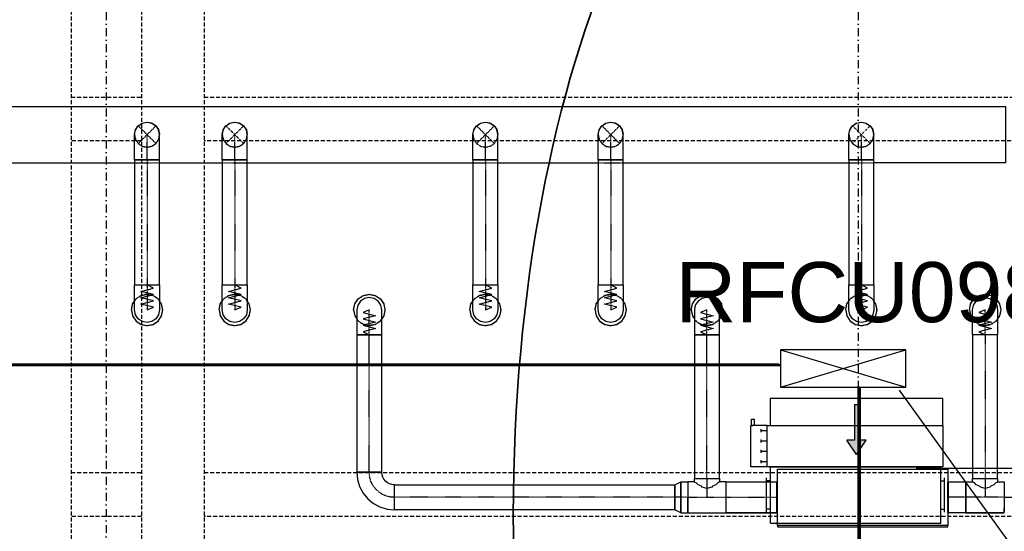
# Model space of a CAD drawing. Header units: centimetres. Extents: x -10729 to 144862, y -4437 to 43656.
# Tile 137 of 148: x 10991 to 11777, y 10521 to 10930. Entities that reach past the tile are written whole.
import ezdxf

# ---------------------------------------------------------------- set-up
doc = ezdxf.new("R2010")
doc.units = ezdxf.units.CM
doc.header["$LTSCALE"] = 0.1
for name, pattern in [('CADVENT_CENTERLINE', [9.9, 7.4, -1, 0.5, -1]), ('CADVENT_HIDDEN', [0.8, 0.25, -0.55]), ('Kondygnacja  -0_5$0$HIDDEN', [9.525, 6.35, -3.175]), ('Kondygnacja  -0_5$0$HIDDEN2', [4.7625, 3.175, -1.5875]), ('Osie rzutów$0$DASHDOT2', [12.7, 6.35, -3.175, 0, -3.175])]:
    doc.linetypes.add(name, pattern=pattern)
for name, color, linetype, lineweight in [('AU Odnośnik', 131, 'Continuous', 25), ('AU Sieć LON', 1, 'Continuous', 50), ('AU Strefa obsługiwana', 90, 'Continuous', 35), ('bgde_urządzenia', 3, 'Continuous', 30)]:
    doc.layers.add(name, color=color, linetype=linetype, lineweight=lineweight)
for name, color, linetype in [('AU Szafki Klimakonwektorów', 183, 'Continuous'), ('bgde-nawiewCEN', 7, 'Continuous'), ('bgde-nawiewDETAILS', 1, 'Continuous'), ('bgde-nawiewEXP', 1, 'Continuous'), ('bgde-nawiewHIDDEN', 1, 'Continuous'), ('bgde_opis urządzen', 6, 'Continuous'), ('Kondygnacja  -0_5$0$ARCH_KONSTR_POWYŻEJ RZUTU', 8, 'Kondygnacja  -0_5$0$HIDDEN'), ('Kondygnacja  -0_5$0$ARCH_KONSTR_POWYŻEJ RZUTU_IST', 8, 'Kondygnacja  -0_5$0$HIDDEN2'), ('Osie rzutów$0$ARCH_INFO_OSIE_IST', 8, 'Osie rzutów$0$DASHDOT2'), ('Osie rzutów$0$ARCH_INFO_OSIE_OPISY_IST', 8, 'Continuous')]:
    doc.layers.add(name, color=color, linetype=linetype)
doc.styles.add('Arial', font='ARIAL.TTF')

# ---------------------------------------------------------------- blocks, each defined once
blk = doc.blocks.new('Osie rzutów')
at = {"layer": 'Osie rzutów$0$ARCH_INFO_OSIE_IST', "ltscale": 10}
for p, q in [((11060, 12510), (11060, 4623.26)), ((11660, 12510), (11660, 4623.26))]:
    blk.add_line(p, q, dxfattribs=at)
blk = doc.blocks.new('Kondygnacja  -0_5$0$konstrukcja istniejąca -0.5')
at = {"layer": 'Kondygnacja  -0_5$0$ARCH_KONSTR_POWYŻEJ RZUTU_IST', "ltscale": 10}
for points in [[(11032, 10975), (11032, 9825)], [(11088, 10975), (11088, 9825)], [(11138, 10975), (11138, 9825)], [(11032, 10567.89), (11088, 10567.89)], [(11138, 10567.89), (12182, 10567.89)], [(11088, 10532.89), (11032, 10532.89)], [(12182, 10532.89), (11138, 10532.89)]]:
    blk.add_lwpolyline(points, dxfattribs=at)
at = {"layer": 'Kondygnacja  -0_5$0$ARCH_KONSTR_POWYŻEJ RZUTU_IST', "ltscale": 10, "elevation": 0}
for points in [[(11032, 10867.89), (11088, 10867.89)], [(11138, 10867.89), (12182, 10867.89)], [(11088, 10832.89), (11032, 10832.89)], [(12182, 10832.89), (11138, 10832.89)]]:
    blk.add_lwpolyline(points, dxfattribs=at)

msp = doc.modelspace()

# ---------------------------------------------------------------- hatches: boundary and pattern name
at = {"layer": 'bgde_urządzenia'}
h = msp.add_hatch(color=256, dxfattribs=at)
h.paths.add_polyline_path([(11657.051, 10605.516), (11660.051, 10605.516), (11660.051, 10593.85), (11666.241, 10593.85), (11658.551, 10582.422), (11650.861, 10593.85), (11657.051, 10593.85)])
h.paths.add_polyline_path([(11657.051, 10622.183), (11660.051, 10622.183), (11660.051, 10605.516), (11657.051, 10605.516)])

# ---------------------------------------------------------------- linework, layer by layer
at = {"layer": 'AU Odnośnik'}
msp.add_line((11692.623, 10633.661), (12222.121, 9900.997), dxfattribs=at)
at = {"layer": 'AU Sieć LON', "color": 1}
for p, q in [((10511.091, 10654.321), (11596.663, 10654.321)), ((10512.33, 10653.803), (11597.903, 10653.803)), ((11660.195, 10636.552), (11660.195, 9464.247)), ((11661.434, 10636.033), (11661.434, 9463.728))]:
    msp.add_line(p, q, dxfattribs=at)
at = {"layer": 'AU Strefa obsługiwana'}
msp.add_ellipse((11673.572, 10534.45), major_axis=(0, -646.995), ratio=0.4463486, start_param=-1.5707963, end_param=4.712389, dxfattribs=at)
at = {"layer": 'AU Szafki Klimakonwektorów'}
for p, q in [((11697.903, 10666.033), (11597.903, 10666.033)), ((11597.903, 10666.033), (11597.903, 10636.033)), ((11597.903, 10636.033), (11697.903, 10666.033)), ((11597.903, 10666.033), (11697.903, 10636.033)), ((11697.903, 10666.033), (11597.903, 10666.033)), ((11597.903, 10666.033), (11597.903, 10636.033)), ((11597.903, 10636.033), (11697.903, 10666.033)), ((11597.903, 10666.033), (11697.903, 10636.033)), ((11697.903, 10636.033), (11697.903, 10666.033)), ((11697.903, 10636.033), (11697.903, 10666.033)), ((11597.903, 10636.033), (11697.903, 10636.033)), ((11597.903, 10636.033), (11697.903, 10636.033))]:
    msp.add_line(p, q, dxfattribs=at)
at = {"layer": 'bgde-nawiewCEN', "linetype": 'CADVENT_CENTERLINE', "ltscale": 0.06}
for p, q in [((11092.52, 10817.829), (11092.52, 10837.829)), ((11162.52, 10817.829), (11162.52, 10837.829)), ((11362.52, 10817.829), (11362.52, 10837.829)), ((11462.52, 10817.829), (11462.52, 10837.829)), ((11662.52, 10817.829), (11662.52, 10837.829)), ((11092.52, 10817.829), (11092.52, 10717.811)), ((11162.52, 10817.829), (11162.52, 10717.811)), ((11362.52, 10817.829), (11362.52, 10717.811)), ((11462.52, 10817.829), (11462.52, 10717.811)), ((11662.52, 10817.829), (11662.52, 10717.811)), ((11092.52, 10717.811), (11092.52, 10715.942)), ((11162.52, 10717.811), (11162.52, 10715.942)), ((11362.52, 10717.811), (11362.52, 10715.942)), ((11462.52, 10717.811), (11462.52, 10715.942)), ((11662.52, 10717.811), (11662.52, 10715.942)), ((11092.52, 10715.942), (11092.52, 10710.831)), ((11092.52, 10710.831), (11092.52, 10708.051)), ((11162.52, 10715.942), (11162.52, 10710.831)), ((11162.52, 10710.831), (11162.52, 10708.051)), ((11362.52, 10715.942), (11362.52, 10710.831)), ((11362.52, 10710.831), (11362.52, 10708.051)), ((11462.52, 10715.942), (11462.52, 10710.831)), ((11462.52, 10710.831), (11462.52, 10708.051)), ((11662.52, 10715.942), (11662.52, 10710.831)), ((11662.52, 10710.831), (11662.52, 10708.051)), ((11092.52, 10708.051), (11092.52, 10705.699)), ((11092.52, 10705.699), (11092.52, 10703.737)), ((11092.52, 10703.737), (11092.52, 10702.131)), ((11092.52, 10702.131), (11092.52, 10700.846)), ((11162.52, 10708.051), (11162.52, 10705.699)), ((11162.52, 10705.699), (11162.52, 10703.737)), ((11162.52, 10703.737), (11162.52, 10702.131)), ((11162.52, 10702.131), (11162.52, 10700.846)), ((11362.52, 10708.051), (11362.52, 10705.699)), ((11362.52, 10705.699), (11362.52, 10703.737)), ((11362.52, 10703.737), (11362.52, 10702.131)), ((11362.52, 10702.131), (11362.52, 10700.846)), ((11462.52, 10708.051), (11462.52, 10705.699)), ((11462.52, 10705.699), (11462.52, 10703.737)), ((11462.52, 10703.737), (11462.52, 10702.131)), ((11462.52, 10702.131), (11462.52, 10700.846)), ((11662.52, 10708.051), (11662.52, 10705.699)), ((11662.52, 10705.699), (11662.52, 10703.737)), ((11662.52, 10703.737), (11662.52, 10702.131)), ((11662.52, 10702.131), (11662.52, 10700.846)), ((11092.52, 10700.846), (11092.52, 10699.844)), ((11092.52, 10699.844), (11092.52, 10699.091)), ((11092.52, 10699.091), (11092.52, 10698.552)), ((11092.52, 10698.552), (11092.52, 10698.191)), ((11092.52, 10698.191), (11092.52, 10697.971)), ((11092.52, 10697.971), (11092.52, 10697.859)), ((11092.52, 10697.859), (11092.52, 10697.811)), ((11162.52, 10700.846), (11162.52, 10699.844)), ((11162.52, 10699.844), (11162.52, 10699.091)), ((11162.52, 10699.091), (11162.52, 10698.552)), ((11162.52, 10698.552), (11162.52, 10698.191)), ((11162.52, 10698.191), (11162.52, 10697.971)), ((11162.52, 10697.971), (11162.52, 10697.859)), ((11162.52, 10697.859), (11162.52, 10697.811)), ((11269.846, 10697.764), (11269.846, 10697.811)), ((11269.846, 10697.651), (11269.846, 10697.764)), ((11269.846, 10697.432), (11269.846, 10697.651)), ((11269.846, 10697.071), (11269.846, 10697.432)), ((11269.846, 10696.531), (11269.846, 10697.071)), ((11269.846, 10695.779), (11269.846, 10696.531)), ((11269.846, 10694.777), (11269.846, 10695.779)), ((11269.846, 10693.491), (11269.846, 10694.777)), ((11362.52, 10700.846), (11362.52, 10699.844)), ((11362.52, 10699.844), (11362.52, 10699.091)), ((11362.52, 10699.091), (11362.52, 10698.552)), ((11362.52, 10698.552), (11362.52, 10698.191)), ((11362.52, 10698.191), (11362.52, 10697.971)), ((11362.52, 10697.971), (11362.52, 10697.859)), ((11362.52, 10697.859), (11362.52, 10697.811)), ((11462.52, 10700.846), (11462.52, 10699.844)), ((11462.52, 10699.844), (11462.52, 10699.091)), ((11462.52, 10699.091), (11462.52, 10698.552)), ((11462.52, 10698.552), (11462.52, 10698.191)), ((11462.52, 10698.191), (11462.52, 10697.971)), ((11462.52, 10697.971), (11462.52, 10697.859)), ((11462.52, 10697.859), (11462.52, 10697.811)), ((11539.269, 10697.764), (11539.269, 10697.811)), ((11539.269, 10697.651), (11539.269, 10697.764)), ((11539.269, 10697.432), (11539.269, 10697.651)), ((11539.269, 10697.071), (11539.269, 10697.432)), ((11539.269, 10696.531), (11539.269, 10697.071)), ((11539.269, 10695.779), (11539.269, 10696.531)), ((11539.269, 10694.777), (11539.269, 10695.779)), ((11539.269, 10693.491), (11539.269, 10694.777)), ((11662.52, 10700.846), (11662.52, 10699.844)), ((11662.52, 10699.844), (11662.52, 10699.091)), ((11662.52, 10699.091), (11662.52, 10698.552)), ((11662.52, 10698.552), (11662.52, 10698.191)), ((11662.52, 10698.191), (11662.52, 10697.971)), ((11662.52, 10697.971), (11662.52, 10697.859)), ((11662.52, 10697.859), (11662.52, 10697.811)), ((11761.307, 10697.764), (11761.307, 10697.811)), ((11761.307, 10697.651), (11761.307, 10697.764)), ((11761.307, 10697.432), (11761.307, 10697.651)), ((11761.307, 10697.071), (11761.307, 10697.432)), ((11761.307, 10696.531), (11761.307, 10697.071)), ((11761.307, 10695.779), (11761.307, 10696.531)), ((11761.307, 10694.777), (11761.307, 10695.779)), ((11761.307, 10693.491), (11761.307, 10694.777)), ((11269.846, 10691.886), (11269.846, 10693.491)), ((11269.846, 10689.924), (11269.846, 10691.886)), ((11269.846, 10687.571), (11269.846, 10689.924)), ((11269.846, 10684.792), (11269.846, 10687.571)), ((11539.269, 10691.886), (11539.269, 10693.491)), ((11539.269, 10689.924), (11539.269, 10691.886)), ((11539.269, 10687.571), (11539.269, 10689.924)), ((11539.269, 10684.792), (11539.269, 10687.571)), ((11761.307, 10691.886), (11761.307, 10693.491)), ((11761.307, 10689.924), (11761.307, 10691.886)), ((11761.307, 10687.571), (11761.307, 10689.924)), ((11761.307, 10684.792), (11761.307, 10687.571)), ((11269.846, 10679.681), (11269.846, 10684.792)), ((11269.846, 10677.811), (11269.846, 10679.681)), ((11539.269, 10679.681), (11539.269, 10684.792)), ((11539.269, 10677.811), (11539.269, 10679.681)), ((11761.307, 10679.681), (11761.307, 10684.792)), ((11761.307, 10677.811), (11761.307, 10679.681)), ((11269.846, 10568.134), (11269.846, 10677.811)), ((11539.269, 10563.134), (11539.269, 10677.811)), ((11761.307, 10677.811), (11761.307, 10563.134)), ((11539.269, 10563.134), (11539.269, 10548.134)), ((11761.307, 10563.134), (11761.307, 10548.134)), ((11513.669, 10548.134), (11289.846, 10548.134)), ((11523.969, 10548.134), (11513.669, 10548.134)), ((11523.969, 10548.134), (11539.269, 10548.134)), ((11539.269, 10548.134), (11554.569, 10548.134)), ((11554.569, 10548.134), (11595.207, 10548.134)), ((11595.607, 10548.134), (11595.207, 10548.134)), ((11731.607, 10548.134), (11732.007, 10548.134)), ((11746.007, 10548.134), (11732.007, 10548.134)), ((11761.307, 10548.134), (11746.007, 10548.134)), ((11776.607, 10548.134), (11761.307, 10548.134)), ((11776.607, 10548.134), (11786.907, 10548.134))]:
    msp.add_line(p, q, dxfattribs=at)
at = {"layer": 'bgde-nawiewCEN', "linetype": 'CADVENT_CENTERLINE', "ltscale": 0.06, "extrusion": (0, 0, -1)}
msp.add_arc((-11289.846, 10568.134), 20, 270, 0, dxfattribs=at)
at = {"layer": 'bgde-nawiewDETAILS', "linetype": 'CADVENT_HIDDEN'}
for p, q in [((11085.449, 10830.758), (11099.591, 10844.9)), ((11085.449, 10844.9), (11099.591, 10830.758)), ((11155.449, 10830.758), (11169.591, 10844.9)), ((11155.449, 10844.9), (11169.591, 10830.758)), ((11355.449, 10830.758), (11369.591, 10844.9)), ((11355.449, 10844.9), (11369.591, 10830.758)), ((11455.449, 10830.758), (11469.591, 10844.9)), ((11455.449, 10844.9), (11469.591, 10830.758)), ((11655.449, 10830.758), (11669.591, 10844.9)), ((11655.449, 10844.9), (11669.591, 10830.758))]:
    msp.add_line(p, q, dxfattribs=at)
at = {"layer": 'bgde-nawiewEXP', "linetype": 'Continuous'}
for points in [[(10334.588, 10827.829), (10334.588, 10847.829), (10374.588, 10860.329), (10374.588, 10815.329), (10334.588, 10837.829), (10374.588, 10860.329), (11777.564, 10860.329), (11777.564, 10815.329), (11672.52, 10815.329)], [(11082.605, 10838.033), (11083.182, 10841.405), (11085.261, 10844.706), (11085.414, 10844.815)], [(11083.281, 10841.655), (11085.449, 10844.9), (11088.693, 10847.067), (11088.538, 10846.963)], [(11083.281, 10841.655), (11085.449, 10844.9), (11088.293, 10846.8)], [(11085.654, 10844.985), (11088.445, 10846.961), (11092.25, 10847.825), (11092.435, 10847.793)], [(11088.693, 10847.067), (11092.52, 10847.829), (11095.875, 10847.161)], [(11088.693, 10847.067), (11092.52, 10847.829), (11096.347, 10847.067), (11096.163, 10847.104)], [(11092.725, 10847.744), (11096.096, 10847.167), (11099.398, 10845.088), (11099.506, 10844.935)], [(11096.347, 10847.067), (11099.591, 10844.9), (11101.492, 10842.056)], [(11096.347, 10847.067), (11099.591, 10844.9), (11101.759, 10841.655), (11102.52, 10837.829)], [(11099.676, 10844.695), (11101.652, 10841.903), (11102.517, 10838.099), (11102.485, 10837.914)], [(11152.619, 10838.067), (11153.161, 10841.35), (11155.221, 10844.664), (11155.407, 10844.797)], [(11153.281, 10841.655), (11155.449, 10844.9), (11158.693, 10847.067), (11158.504, 10846.941)], [(11153.281, 10841.655), (11155.449, 10844.9), (11158.216, 10846.748)], [(11155.688, 10844.999), (11158.392, 10846.937), (11162.192, 10847.823), (11162.418, 10847.786)], [(11158.693, 10847.067), (11162.52, 10847.829), (11165.784, 10847.18)], [(11158.693, 10847.067), (11162.52, 10847.829), (11166.347, 10847.067), (11166.123, 10847.112)], [(11162.759, 10847.73), (11166.042, 10847.188), (11169.356, 10845.128), (11169.489, 10844.942)], [(11166.347, 10847.067), (11169.591, 10844.9), (11171.44, 10842.133)], [(11166.347, 10847.067), (11169.591, 10844.9), (11171.759, 10841.655), (11172.52, 10837.829)], [(11169.69, 10844.661), (11171.629, 10841.957), (11172.515, 10838.157), (11172.478, 10837.931)], [(11352.587, 10837.991), (11353.205, 10841.467), (11355.307, 10844.754), (11355.422, 10844.835)], [(11353.281, 10841.655), (11355.449, 10844.9), (11358.693, 10847.067), (11358.576, 10846.989)], [(11353.281, 10841.655), (11355.449, 10844.9), (11358.385, 10846.861)], [(11355.611, 10844.967), (11358.506, 10846.988), (11362.317, 10847.827), (11362.456, 10847.802)], [(11358.693, 10847.067), (11362.52, 10847.829), (11365.983, 10847.14)], [(11358.693, 10847.067), (11362.52, 10847.829), (11366.347, 10847.067), (11366.209, 10847.095)], [(11362.682, 10847.762), (11366.158, 10847.143), (11369.446, 10845.042), (11369.527, 10844.926)], [(11366.347, 10847.067), (11369.591, 10844.9), (11371.553, 10841.964)], [(11366.347, 10847.067), (11369.591, 10844.9), (11371.759, 10841.655), (11372.52, 10837.829)], [(11369.658, 10844.738), (11371.679, 10841.843), (11372.518, 10838.032), (11372.493, 10837.893)], [(11452.601, 10838.023), (11453.188, 10841.421), (11455.273, 10844.719), (11455.416, 10844.82)], [(11453.281, 10841.655), (11455.449, 10844.9), (11458.693, 10847.067), (11458.548, 10846.97)], [(11453.281, 10841.655), (11455.449, 10844.9), (11458.317, 10846.816)], [(11455.643, 10844.98), (11458.461, 10846.968), (11462.268, 10847.825), (11462.441, 10847.796)], [(11458.693, 10847.067), (11462.52, 10847.829), (11465.903, 10847.156)], [(11458.693, 10847.067), (11462.52, 10847.829), (11466.347, 10847.067), (11466.175, 10847.102)], [(11462.714, 10847.748), (11466.113, 10847.161), (11469.411, 10845.076), (11469.512, 10844.933)], [(11466.347, 10847.067), (11469.591, 10844.9), (11471.507, 10842.032)], [(11466.347, 10847.067), (11469.591, 10844.9), (11471.759, 10841.655), (11472.52, 10837.829)], [(11469.672, 10844.706), (11471.659, 10841.888), (11472.517, 10838.081), (11472.487, 10837.908)], [(11652.566, 10837.939), (11653.232, 10841.533), (11655.356, 10844.806), (11655.432, 10844.857)], [(11653.281, 10841.655), (11655.449, 10844.9), (11658.693, 10847.067), (11658.617, 10847.017)], [(11653.281, 10841.655), (11655.449, 10844.9), (11658.488, 10846.93)], [(11655.56, 10844.946), (11658.572, 10847.016), (11662.388, 10847.828), (11662.478, 10847.811)], [(11658.693, 10847.067), (11662.52, 10847.829), (11666.105, 10847.116)], [(11658.693, 10847.067), (11662.52, 10847.829), (11666.347, 10847.067), (11666.258, 10847.085)], [(11662.631, 10847.783), (11666.225, 10847.117), (11669.497, 10844.992), (11669.549, 10844.917)], [(11666.347, 10847.067), (11669.591, 10844.9), (11671.622, 10841.861)], [(11666.347, 10847.067), (11669.591, 10844.9), (11671.759, 10841.655), (11672.52, 10837.829)], [(11669.637, 10844.789), (11671.708, 10841.777), (11672.519, 10837.961), (11672.503, 10837.871)], [(11082.52, 10817.829), (11102.52, 10817.829), (11102.52, 10837.829), (11101.759, 10841.655), (11101.655, 10841.811)], [(11082.52, 10837.829), (11083.281, 10841.655), (11083.245, 10841.472)], [(11082.52, 10817.829), (11082.52, 10837.829), (11083.188, 10841.183)], [(11152.52, 10817.829), (11172.52, 10817.829), (11172.52, 10837.829), (11171.759, 10841.655), (11171.632, 10841.845)], [(11152.52, 10837.829), (11153.281, 10841.655), (11153.237, 10841.431)], [(11152.52, 10817.829), (11152.52, 10837.829), (11153.169, 10841.092)], [(11352.52, 10817.829), (11372.52, 10817.829), (11372.52, 10837.829), (11371.759, 10841.655), (11371.681, 10841.773)], [(11352.52, 10837.829), (11353.281, 10841.655), (11353.254, 10841.517)], [(11352.52, 10817.829), (11352.52, 10837.829), (11353.209, 10841.291)], [(11452.52, 10817.829), (11472.52, 10817.829), (11472.52, 10837.829), (11471.759, 10841.655), (11471.662, 10841.801)], [(11452.52, 10837.829), (11453.281, 10841.655), (11453.247, 10841.483)], [(11452.52, 10817.829), (11452.52, 10837.829), (11453.193, 10841.211)], [(11652.52, 10817.829), (11672.52, 10817.829), (11672.52, 10837.829), (11671.759, 10841.655), (11671.708, 10841.731)], [(11652.52, 10837.829), (11653.281, 10841.655), (11653.264, 10841.566)], [(11652.52, 10817.829), (11652.52, 10837.829), (11653.233, 10841.413)], [(10982.52, 10815.329), (11082.52, 10815.329)], [(11102.52, 10815.329), (11152.52, 10815.329)], [(11172.52, 10815.329), (11352.52, 10815.329)], [(11372.52, 10815.329), (11452.52, 10815.329)], [(11472.52, 10815.329), (11652.52, 10815.329)], [(11257.346, 10697.811), (11258.298, 10702.595), (11261.007, 10706.65), (11265.063, 10709.36), (11269.846, 10710.311), (11274.63, 10709.36), (11278.685, 10706.65), (11281.395, 10702.595), (11282.346, 10697.811), (11281.395, 10693.028), (11279.846, 10690.71)], [(11526.769, 10697.811), (11527.721, 10702.595), (11530.43, 10706.65), (11534.486, 10709.36), (11539.269, 10710.311), (11544.053, 10709.36), (11548.108, 10706.65), (11550.818, 10702.595), (11551.769, 10697.811), (11550.818, 10693.028), (11549.269, 10690.71)], [(11748.807, 10697.811), (11749.759, 10702.595), (11752.468, 10706.65), (11756.524, 10709.36), (11761.307, 10710.311), (11766.091, 10709.36), (11770.146, 10706.65), (11772.856, 10702.595), (11773.807, 10697.811), (11772.856, 10693.028), (11771.307, 10690.71)], [(11080.02, 10697.811), (11080.972, 10693.028), (11083.681, 10688.973), (11087.737, 10686.263), (11092.52, 10685.311), (11097.304, 10686.263), (11101.359, 10688.973), (11104.069, 10693.028), (11105.02, 10697.811), (11104.069, 10702.595), (11102.52, 10704.913)], [(11080.02, 10697.811), (11080.972, 10702.595), (11082.52, 10704.913)], [(11150.02, 10697.811), (11150.972, 10693.028), (11153.681, 10688.973), (11157.737, 10686.263), (11162.52, 10685.311), (11167.304, 10686.263), (11171.359, 10688.973), (11174.069, 10693.028), (11175.02, 10697.811), (11174.069, 10702.595), (11172.52, 10704.913)], [(11150.02, 10697.811), (11150.972, 10702.595), (11152.52, 10704.913)], [(11350.02, 10697.811), (11350.972, 10693.028), (11353.681, 10688.973), (11357.737, 10686.263), (11362.52, 10685.311), (11367.304, 10686.263), (11371.359, 10688.973), (11374.069, 10693.028), (11375.02, 10697.811), (11374.069, 10702.595), (11372.52, 10704.913)], [(11350.02, 10697.811), (11350.972, 10702.595), (11352.52, 10704.913)], [(11450.02, 10697.811), (11450.972, 10693.028), (11453.681, 10688.973), (11457.737, 10686.263), (11462.52, 10685.311), (11467.304, 10686.263), (11471.359, 10688.973), (11474.069, 10693.028), (11475.02, 10697.811), (11474.069, 10702.595), (11472.52, 10704.913)], [(11450.02, 10697.811), (11450.972, 10702.595), (11452.52, 10704.913)], [(11650.02, 10697.811), (11650.972, 10693.028), (11653.681, 10688.973), (11657.737, 10686.263), (11662.52, 10685.311), (11667.304, 10686.263), (11671.359, 10688.973), (11674.069, 10693.028), (11675.02, 10697.811), (11674.069, 10702.595), (11672.52, 10704.913)], [(11650.02, 10697.811), (11650.972, 10702.595), (11652.52, 10704.913)], [(11257.346, 10697.811), (11258.298, 10693.028), (11259.846, 10690.71)], [(11526.769, 10697.811), (11527.721, 10693.028), (11529.269, 10690.71)], [(11748.807, 10697.811), (11749.759, 10693.028), (11751.307, 10690.71)], [(11518.485, 10535.634), (11518.485, 10560.634), (11523.969, 10560.634), (11523.969, 10543.35)], [(11523.969, 10535.634), (11554.569, 10535.634), (11554.569, 10560.634), (11549.269, 10560.634), (11548.508, 10559.873), (11547.869, 10559.682), (11546.34, 10558.154), (11543.695, 10556.973), (11543.096, 10556.374), (11539.269, 10555.235), (11535.442, 10556.374), (11534.844, 10556.973), (11532.198, 10558.154), (11530.67, 10559.682), (11530.03, 10559.873), (11529.269, 10560.634), (11523.969, 10560.634), (11523.969, 10536.585)], [(11529.269, 10560.634), (11529.269, 10563.134), (11549.269, 10563.134), (11549.269, 10560.634)], [(11554.569, 10535.634), (11554.569, 10560.634), (11595.207, 10560.634), (11595.207, 10552.917)], [(11595.207, 10535.634), (11595.207, 10560.634), (11595.607, 10560.634)], [(11731.607, 10535.634), (11732.007, 10535.634), (11732.007, 10560.634), (11731.607, 10560.634)], [(11746.007, 10535.634), (11746.007, 10560.634), (11751.307, 10560.634), (11751.307, 10563.134), (11771.307, 10563.134), (11771.307, 10560.634), (11770.546, 10559.873), (11769.907, 10559.682), (11768.378, 10558.154), (11765.733, 10556.973), (11765.134, 10556.374), (11761.307, 10555.235), (11757.48, 10556.374), (11756.882, 10556.973), (11754.236, 10558.154), (11752.708, 10559.682), (11752.068, 10559.873), (11751.307, 10560.634)], [(11771.307, 10560.634), (11776.607, 10560.634), (11776.607, 10536.585)], [(11595.207, 10552.917), (11595.207, 10556.973)], [(11595.207, 10539.295), (11595.207, 10552.917)], [(11595.207, 10552.917), (11595.207, 10548.134)], [(11523.969, 10543.35), (11523.969, 10548.134)], [(11513.669, 10538.134), (11513.669, 10538.895)], [(11523.969, 10539.295), (11523.969, 10543.35)], [(11523.969, 10543.35), (11523.969, 10539.295)], [(11523.969, 10539.295), (11523.969, 10536.585)], [(11523.969, 10536.585), (11523.969, 10539.295)], [(11595.207, 10539.295), (11595.207, 10536.585)], [(11595.207, 10535.634), (11595.207, 10539.295)], [(11776.607, 10535.634), (11776.607, 10539.295)], [(11518.485, 10535.634), (11523.969, 10535.634), (11523.969, 10536.585)], [(11523.969, 10535.634), (11523.969, 10536.585)], [(11523.969, 10536.585), (11523.969, 10535.634)], [(11523.969, 10536.585), (11523.969, 10535.634)], [(11554.569, 10535.634), (11595.207, 10535.634)], [(11595.207, 10535.634), (11554.569, 10535.634)], [(11595.207, 10535.634), (11595.607, 10535.634)], [(11746.007, 10535.634), (11776.607, 10535.634)], [(11776.607, 10535.634), (11746.007, 10535.634)]]:
    msp.add_lwpolyline(points, dxfattribs=at)
for points in [[(11082.52, 10717.811), (11102.52, 10717.811), (11102.52, 10817.829), (11082.52, 10817.829)], [(11152.52, 10717.811), (11172.52, 10717.811), (11172.52, 10817.829), (11152.52, 10817.829)], [(11352.52, 10717.811), (11372.52, 10717.811), (11372.52, 10817.829), (11352.52, 10817.829)], [(11452.52, 10717.811), (11472.52, 10717.811), (11472.52, 10817.829), (11452.52, 10817.829)], [(11652.52, 10717.811), (11672.52, 10717.811), (11672.52, 10817.829), (11652.52, 10817.829)], [(11082.52, 10697.971), (11082.52, 10717.811), (11102.52, 10717.811), (11102.52, 10697.811), (11101.759, 10693.985), (11099.591, 10690.74), (11096.347, 10688.573), (11092.52, 10687.811), (11088.693, 10688.573), (11085.449, 10690.74), (11083.281, 10693.985), (11082.52, 10697.811), (11082.52, 10697.859)], [(11152.52, 10697.811), (11152.52, 10717.811), (11172.52, 10717.811), (11172.52, 10697.811), (11171.759, 10693.985), (11169.591, 10690.74), (11166.347, 10688.573), (11162.52, 10687.811), (11158.693, 10688.573), (11155.449, 10690.74), (11153.281, 10693.985)], [(11352.52, 10699.844), (11352.52, 10717.811), (11372.52, 10717.811), (11372.52, 10697.811), (11371.759, 10693.985), (11369.591, 10690.74), (11366.347, 10688.573), (11362.52, 10687.811), (11358.693, 10688.573), (11355.449, 10690.74), (11353.281, 10693.985), (11352.52, 10697.811), (11352.52, 10699.091)], [(11452.52, 10702.131), (11452.52, 10717.811), (11472.52, 10717.811), (11472.52, 10697.811), (11471.759, 10693.985), (11469.591, 10690.74), (11466.347, 10688.573), (11462.52, 10687.811), (11458.693, 10688.573), (11455.449, 10690.74), (11453.281, 10693.985), (11452.52, 10697.811), (11452.52, 10700.846)], [(11652.52, 10698.191), (11652.52, 10717.811), (11672.52, 10717.811), (11672.52, 10697.811), (11671.759, 10693.985), (11669.591, 10690.74), (11666.347, 10688.573), (11662.52, 10687.811), (11658.693, 10688.573), (11655.449, 10690.74), (11653.281, 10693.985), (11652.52, 10697.811), (11652.52, 10697.971)], [(11259.846, 10693.491), (11259.846, 10677.811), (11279.846, 10677.811), (11279.846, 10697.811), (11279.085, 10701.638), (11276.917, 10704.883), (11273.673, 10707.05), (11269.846, 10707.811), (11266.019, 10707.05), (11262.775, 10704.883), (11260.607, 10701.638), (11259.846, 10697.811), (11259.846, 10694.777)], [(11529.269, 10689.924), (11529.269, 10677.811), (11549.269, 10677.811), (11549.269, 10697.811), (11548.508, 10701.638), (11546.34, 10704.883), (11543.096, 10707.05), (11539.269, 10707.811), (11535.442, 10707.05), (11532.198, 10704.883), (11530.03, 10701.638), (11529.269, 10697.811), (11529.269, 10691.886)], [(11751.307, 10563.134), (11771.307, 10563.134), (11771.307, 10677.811), (11751.307, 10677.811), (11751.307, 10697.811), (11752.068, 10701.638), (11754.236, 10704.883), (11757.48, 10707.05), (11761.307, 10707.811), (11765.134, 10707.05), (11768.378, 10704.883), (11770.546, 10701.638), (11771.307, 10697.811), (11771.307, 10677.811), (11751.307, 10677.811)], [(11259.846, 10568.134), (11279.846, 10568.134), (11279.846, 10677.811), (11259.846, 10677.811)], [(11529.269, 10563.134), (11549.269, 10563.134), (11549.269, 10677.811), (11529.269, 10677.811)], [(11595.607, 10524.634), (11731.607, 10524.634), (11731.607, 10525.634), (11595.607, 10525.634), (11595.607, 10570.634), (11731.607, 10570.634), (11731.607, 10525.634), (11595.607, 10525.634)], [(11259.846, 10568.134), (11260.423, 10562.281), (11262.13, 10556.653), (11264.902, 10551.467), (11268.633, 10546.921), (11273.179, 10543.19), (11278.366, 10540.417), (11283.993, 10538.71), (11289.846, 10538.134), (11289.846, 10558.134), (11287.895, 10558.326), (11286.019, 10558.895), (11284.29, 10559.819), (11282.775, 10561.063), (11281.531, 10562.578), (11280.607, 10564.307), (11280.038, 10566.183), (11279.846, 10568.134), (11260.607, 10568.134)], [(11289.846, 10538.134), (11289.846, 10558.134), (11513.669, 10558.134), (11513.669, 10538.134), (11513.669, 10538.134), (11513.669, 10558.134), (11518.485, 10560.634), (11518.485, 10535.634), (11513.669, 10538.134), (11513.669, 10538.134)], [(11732.007, 10535.634), (11732.007, 10560.634), (11746.007, 10560.634), (11746.007, 10535.634)]]:
    msp.add_lwpolyline(points, close=True, dxfattribs=at)
at = {"layer": 'bgde-nawiewEXP'}
for points in [[(11092.52, 10697.811), (11097.52, 10699.941), (11087.52, 10702.477), (11097.52, 10704.999), (11087.52, 10707.528), (11097.52, 10710.081), (11087.52, 10712.617), (11097.52, 10715.163), (11092.52, 10717.811)], [(11162.52, 10697.811), (11167.52, 10699.941), (11157.52, 10702.477), (11167.52, 10704.999), (11157.52, 10707.528), (11167.52, 10710.081), (11157.52, 10712.617), (11167.52, 10715.163), (11162.52, 10717.811)], [(11362.52, 10697.811), (11367.52, 10699.941), (11357.52, 10702.477), (11367.52, 10704.999), (11357.52, 10707.528), (11367.52, 10710.081), (11357.52, 10712.617), (11367.52, 10715.163), (11362.52, 10717.811)], [(11462.52, 10697.811), (11467.52, 10699.941), (11457.52, 10702.477), (11467.52, 10704.999), (11457.52, 10707.528), (11467.52, 10710.081), (11457.52, 10712.617), (11467.52, 10715.163), (11462.52, 10717.811)], [(11662.52, 10697.811), (11667.52, 10699.941), (11657.52, 10702.477), (11667.52, 10704.999), (11657.52, 10707.528), (11667.52, 10710.081), (11657.52, 10712.617), (11667.52, 10715.163), (11662.52, 10717.811)], [(11269.846, 10697.811), (11264.846, 10695.682), (11274.846, 10693.146), (11264.846, 10690.623), (11274.846, 10688.095), (11264.846, 10685.542), (11274.846, 10683.006), (11264.846, 10680.46), (11269.846, 10677.811)], [(11539.269, 10697.811), (11534.269, 10695.682), (11544.269, 10693.146), (11534.269, 10690.623), (11544.269, 10688.095), (11534.269, 10685.542), (11544.269, 10683.006), (11534.269, 10680.46), (11539.269, 10677.811)], [(11761.307, 10697.811), (11756.307, 10695.682), (11766.307, 10693.146), (11756.307, 10690.623), (11766.307, 10688.095), (11756.307, 10685.542), (11766.307, 10683.006), (11756.307, 10680.46), (11761.307, 10677.811)]]:
    msp.add_lwpolyline(points, dxfattribs=at)
at = {"layer": 'bgde-nawiewHIDDEN', "linetype": 'CADVENT_HIDDEN'}
for points in [[(11085.414, 10844.815), (11085.654, 10844.985)], [(11088.293, 10846.8), (11088.538, 10846.963)], [(11092.435, 10847.793), (11092.725, 10847.744)], [(11095.875, 10847.161), (11096.163, 10847.104)], [(11099.506, 10844.935), (11099.676, 10844.695)], [(11155.407, 10844.797), (11155.688, 10844.999)], [(11158.216, 10846.748), (11158.504, 10846.941)], [(11162.418, 10847.786), (11162.759, 10847.73)], [(11165.784, 10847.18), (11166.123, 10847.112)], [(11169.489, 10844.942), (11169.69, 10844.661)], [(11355.422, 10844.835), (11355.611, 10844.967)], [(11358.385, 10846.861), (11358.576, 10846.989)], [(11362.456, 10847.802), (11362.682, 10847.762)], [(11365.983, 10847.14), (11366.209, 10847.095)], [(11369.527, 10844.926), (11369.658, 10844.738)], [(11455.416, 10844.82), (11455.643, 10844.98)], [(11458.317, 10846.816), (11458.548, 10846.97)], [(11462.441, 10847.796), (11462.714, 10847.748)], [(11465.903, 10847.156), (11466.175, 10847.102)], [(11469.512, 10844.933), (11469.672, 10844.706)], [(11655.432, 10844.857), (11655.56, 10844.946)], [(11658.488, 10846.93), (11658.617, 10847.017)], [(11662.478, 10847.811), (11662.631, 10847.783)], [(11666.105, 10847.116), (11666.258, 10847.085)], [(11669.549, 10844.917), (11669.637, 10844.789)], [(11082.52, 10837.829), (11083.281, 10834.002), (11085.449, 10830.758), (11088.693, 10828.59), (11092.52, 10827.829), (11096.347, 10828.59), (11099.591, 10830.758), (11101.759, 10834.002), (11102.52, 10837.829)], [(11082.524, 10837.559), (11082.605, 10838.033)], [(11082.524, 10837.559), (11083.388, 10833.754), (11085.643, 10830.569), (11088.944, 10828.49), (11092.79, 10827.832), (11096.595, 10828.697), (11099.78, 10830.951), (11101.859, 10834.253), (11102.485, 10837.914)], [(11083.188, 10841.183), (11083.245, 10841.472)], [(11101.492, 10842.056), (11101.655, 10841.811)], [(11152.52, 10837.829), (11153.281, 10834.002), (11155.449, 10830.758), (11158.693, 10828.59), (11162.52, 10827.829), (11166.347, 10828.59), (11169.591, 10830.758), (11171.759, 10834.002), (11172.52, 10837.829)], [(11152.526, 10837.501), (11152.619, 10838.067)], [(11152.526, 10837.501), (11153.412, 10833.701), (11155.685, 10830.529), (11158.999, 10828.469), (11162.848, 10827.834), (11166.648, 10828.72), (11169.82, 10830.993), (11171.88, 10834.307), (11172.478, 10837.931)], [(11153.169, 10841.092), (11153.237, 10841.431)], [(11171.44, 10842.133), (11171.632, 10841.845)], [(11352.52, 10837.829), (11353.281, 10834.002), (11355.449, 10830.758), (11358.693, 10828.59), (11362.52, 10827.829), (11366.347, 10828.59), (11369.591, 10830.758), (11371.759, 10834.002), (11372.52, 10837.829)], [(11352.522, 10837.625), (11352.587, 10837.991)], [(11352.522, 10837.625), (11353.361, 10833.815), (11355.595, 10830.615), (11358.882, 10828.514), (11362.724, 10827.831), (11366.534, 10828.67), (11369.734, 10830.903), (11371.835, 10834.191), (11372.493, 10837.893)], [(11353.209, 10841.291), (11353.254, 10841.517)], [(11371.553, 10841.964), (11371.681, 10841.773)], [(11452.52, 10837.829), (11453.281, 10834.002), (11455.449, 10830.758), (11458.693, 10828.59), (11462.52, 10827.829), (11466.347, 10828.59), (11469.591, 10830.758), (11471.759, 10834.002), (11472.52, 10837.829)], [(11452.523, 10837.576), (11452.601, 10838.023)], [(11452.523, 10837.576), (11453.381, 10833.77), (11455.63, 10830.581), (11458.928, 10828.496), (11462.773, 10827.832), (11466.579, 10828.689), (11469.768, 10830.938), (11471.853, 10834.236), (11472.487, 10837.908)], [(11453.193, 10841.211), (11453.247, 10841.483)], [(11471.507, 10842.032), (11471.662, 10841.801)], [(11652.52, 10837.829), (11653.281, 10834.002), (11655.449, 10830.758), (11658.693, 10828.59), (11662.52, 10827.829), (11666.347, 10828.59), (11669.591, 10830.758), (11671.759, 10834.002), (11672.52, 10837.829)], [(11652.521, 10837.697), (11652.566, 10837.939)], [(11652.521, 10837.697), (11653.333, 10833.88), (11655.543, 10830.665), (11658.816, 10828.54), (11662.652, 10827.829), (11666.469, 10828.641), (11669.684, 10830.852), (11671.809, 10834.124), (11672.503, 10837.871)], [(11653.233, 10841.413), (11653.264, 10841.566)], [(11671.622, 10841.861), (11671.708, 10841.731)], [(11082.52, 10815.329), (11102.52, 10815.329)], [(11152.52, 10815.329), (11172.52, 10815.329)], [(11352.52, 10815.329), (11372.52, 10815.329)], [(11452.52, 10815.329), (11472.52, 10815.329)], [(11652.52, 10815.329), (11672.52, 10815.329)], [(11080.02, 10697.811), (11080.972, 10693.028), (11083.681, 10688.973), (11087.737, 10686.263), (11092.52, 10685.311), (11097.304, 10686.263), (11101.359, 10688.973), (11104.069, 10693.028), (11105.02, 10697.811), (11104.069, 10702.595), (11101.359, 10706.65), (11097.304, 10709.36), (11092.52, 10710.311), (11087.737, 10709.36), (11083.681, 10706.65), (11082.52, 10704.913)], [(11080.02, 10697.811), (11080.972, 10702.595), (11083.681, 10706.65), (11087.737, 10709.36), (11092.52, 10710.311), (11097.304, 10709.36), (11101.359, 10706.65), (11102.52, 10704.913)], [(11150.02, 10697.811), (11150.972, 10693.028), (11153.681, 10688.973), (11157.737, 10686.263), (11162.52, 10685.311), (11167.304, 10686.263), (11171.359, 10688.973), (11174.069, 10693.028), (11175.02, 10697.811), (11174.069, 10702.595), (11171.359, 10706.65), (11167.304, 10709.36), (11162.52, 10710.311), (11157.737, 10709.36), (11153.681, 10706.65), (11152.52, 10704.913)], [(11150.02, 10697.811), (11150.972, 10702.595), (11153.681, 10706.65), (11157.737, 10709.36), (11162.52, 10710.311), (11167.304, 10709.36), (11171.359, 10706.65), (11172.52, 10704.913)], [(11257.346, 10697.811), (11258.298, 10702.595), (11261.007, 10706.65), (11265.063, 10709.36), (11269.846, 10710.311), (11274.63, 10709.36), (11278.685, 10706.65), (11281.395, 10702.595), (11282.346, 10697.811), (11281.395, 10693.028), (11278.685, 10688.973), (11274.63, 10686.263), (11269.846, 10685.311), (11265.063, 10686.263), (11261.007, 10688.973), (11265.063, 10686.263), (11269.846, 10685.311), (11274.63, 10686.263), (11278.685, 10688.973), (11279.846, 10690.71)], [(11350.02, 10697.811), (11350.972, 10693.028), (11353.681, 10688.973), (11357.737, 10686.263), (11362.52, 10685.311), (11367.304, 10686.263), (11371.359, 10688.973), (11374.069, 10693.028), (11375.02, 10697.811), (11374.069, 10702.595), (11371.359, 10706.65), (11367.304, 10709.36), (11362.52, 10710.311), (11357.737, 10709.36), (11353.681, 10706.65), (11352.52, 10704.913)], [(11350.02, 10697.811), (11350.972, 10702.595), (11353.681, 10706.65), (11357.737, 10709.36), (11362.52, 10710.311), (11367.304, 10709.36), (11371.359, 10706.65), (11372.52, 10704.913)], [(11450.02, 10697.811), (11450.972, 10693.028), (11453.681, 10688.973), (11457.737, 10686.263), (11462.52, 10685.311), (11467.304, 10686.263), (11471.359, 10688.973), (11474.069, 10693.028), (11475.02, 10697.811), (11474.069, 10702.595), (11471.359, 10706.65), (11467.304, 10709.36), (11462.52, 10710.311), (11457.737, 10709.36), (11453.681, 10706.65), (11452.52, 10704.913)], [(11450.02, 10697.811), (11450.972, 10702.595), (11453.681, 10706.65), (11457.737, 10709.36), (11462.52, 10710.311), (11467.304, 10709.36), (11471.359, 10706.65), (11472.52, 10704.913)], [(11526.769, 10697.811), (11527.721, 10702.595), (11530.43, 10706.65), (11534.486, 10709.36), (11539.269, 10710.311), (11544.053, 10709.36), (11548.108, 10706.65), (11550.818, 10702.595), (11551.769, 10697.811), (11550.818, 10693.028), (11548.108, 10688.973), (11544.053, 10686.263), (11539.269, 10685.311), (11534.486, 10686.263), (11530.43, 10688.973), (11534.486, 10686.263), (11539.269, 10685.311), (11544.053, 10686.263), (11548.108, 10688.973), (11549.269, 10690.71)], [(11650.02, 10697.811), (11650.972, 10693.028), (11653.681, 10688.973), (11657.737, 10686.263), (11662.52, 10685.311), (11667.304, 10686.263), (11671.359, 10688.973), (11674.069, 10693.028), (11675.02, 10697.811), (11674.069, 10702.595), (11671.359, 10706.65), (11667.304, 10709.36), (11662.52, 10710.311), (11657.737, 10709.36), (11653.681, 10706.65), (11652.52, 10704.913)], [(11650.02, 10697.811), (11650.972, 10702.595), (11653.681, 10706.65), (11657.737, 10709.36), (11662.52, 10710.311), (11667.304, 10709.36), (11671.359, 10706.65), (11672.52, 10704.913)], [(11748.807, 10697.811), (11749.759, 10702.595), (11752.468, 10706.65), (11756.524, 10709.36), (11761.307, 10710.311), (11766.091, 10709.36), (11770.146, 10706.65), (11772.856, 10702.595), (11773.807, 10697.811), (11772.856, 10693.028), (11770.146, 10688.973), (11766.091, 10686.263), (11761.307, 10685.311), (11756.524, 10686.263), (11752.468, 10688.973), (11756.524, 10686.263), (11761.307, 10685.311), (11766.091, 10686.263), (11770.146, 10688.973), (11771.307, 10690.71)], [(11257.346, 10697.811), (11258.298, 10693.028), (11261.007, 10688.973), (11259.846, 10690.71)], [(11526.769, 10697.811), (11527.721, 10693.028), (11530.43, 10688.973), (11529.269, 10690.71)], [(11748.807, 10697.811), (11749.759, 10693.028), (11752.468, 10688.973), (11751.307, 10690.71)], [(11595.607, 10535.634), (11595.607, 10560.634)], [(11731.607, 10535.634), (11731.607, 10560.634)]]:
    msp.add_lwpolyline(points, dxfattribs=at)
at = {"layer": 'bgde_opis urządzen'}
msp.add_line((11792.433, 10571.28, 758.664), (11706.242, 10571.28, 758.664), dxfattribs=at)
at = {"layer": 'bgde_urządzenia'}
for p, q in [((11589.651, 10627.016, -170.95), (11589.651, 10605.516, -170.95)), ((11727.451, 10627.016, -170.95), (11589.651, 10627.016, -170.95)), ((11727.451, 10605.516, -170.95), (11727.451, 10627.016, -170.95)), ((11657.051, 10622.183, -170.95), (11657.051, 10593.85, -170.95)), ((11657.051, 10622.183, -170.95), (11660.051, 10622.183, -170.95)), ((11660.051, 10622.183, -170.95), (11660.051, 10593.85, -170.95)), ((11574.951, 10605.516, -170.95), (11574.951, 10610.516, -170.95)), ((11574.951, 10610.516, -170.95), (11576.951, 10610.516, -170.95)), ((11576.951, 10610.516, -170.95), (11576.951, 10605.516, -170.95)), ((11587.451, 10605.516, -170.95), (11574.451, 10605.516, -170.95)), ((11574.451, 10572.516, -170.95), (11574.451, 10605.516, -170.95)), ((11574.451, 10605.516, -170.95), (11575.951, 10605.516, -170.95)), ((11582.252, 10602.641, -170.95), (11582.252, 10600.141, -170.95)), ((11582.252, 10601.391, -170.95), (11587.451, 10601.391, -170.95)), ((11587.451, 10572.516, -170.95), (11587.451, 10605.516, -170.95)), ((11587.451, 10605.516, -170.95), (11589.651, 10605.516, -170.95)), ((11589.651, 10605.516, -170.95), (11727.451, 10605.516, -170.95)), ((11727.451, 10605.516, -170.95), (11727.451, 10572.516, -170.95)), ((11582.252, 10594.391, -170.95), (11582.252, 10591.891, -170.95)), ((11582.252, 10593.141, -170.95), (11587.451, 10593.141, -170.95)), ((11658.551, 10582.422, -170.95), (11650.861, 10593.85, -170.95)), ((11657.051, 10593.85, -170.95), (11650.861, 10593.85, -170.95)), ((11658.551, 10582.422, -170.95), (11666.241, 10593.85, -170.95)), ((11666.241, 10593.85, -170.95), (11660.051, 10593.85, -170.95)), ((11582.252, 10586.141, -170.95), (11582.252, 10583.641, -170.95)), ((11582.252, 10584.891, -170.95), (11587.451, 10584.891, -170.95)), ((11582.252, 10577.891, -170.95), (11582.252, 10575.391, -170.95)), ((11582.252, 10576.641, -170.95), (11587.451, 10576.641, -170.95)), ((11587.451, 10572.516, -170.95), (11574.451, 10572.516, -170.95)), ((11727.451, 10572.516, -170.95), (11587.451, 10572.516, -170.95)), ((11589.951, 10527.516, -170.95), (11589.951, 10572.516, -170.95)), ((11589.951, 10572.516, -170.95), (11725.951, 10572.516, -170.95)), ((11725.951, 10527.516, -170.95), (11725.951, 10572.516, -170.95)), ((11586.951, 10536.266, -170.95), (11586.951, 10563.766, -170.95)), ((11589.951, 10561.266, -170.95), (11586.951, 10561.266, -170.95)), ((11725.951, 10561.266, -170.95), (11728.951, 10561.266, -170.95)), ((11728.951, 10536.266, -170.95), (11728.951, 10563.766, -170.95)), ((11589.951, 10538.766, -170.95), (11586.951, 10538.766, -170.95)), ((11725.951, 10538.766, -170.95), (11728.951, 10538.766, -170.95)), ((11589.951, 10527.516, -170.95), (11725.951, 10527.516, -170.95))]:
    msp.add_line(p, q, dxfattribs=at)

# ---------------------------------------------------------------- block references
at = {"layer": 'Kondygnacja  -0_5$0$ARCH_KONSTR_POWYŻEJ RZUTU'}
msp.add_blockref('Kondygnacja  -0_5$0$konstrukcja istniejąca -0.5', (0, 0), dxfattribs=at)
at = {"layer": 'Osie rzutów$0$ARCH_INFO_OSIE_OPISY_IST'}
msp.add_blockref('Osie rzutów', (0, 0), dxfattribs=at)

# ---------------------------------------------------------------- texts
at = {"layer": 'AU Szafki Klimakonwektorów', "insert": (11514.212, 10736.043), "char_height": 48, "width": 1074.22285, "attachment_point": 1, "style": 'Arial'}
msp.add_mtext('RFCU098.11', dxfattribs=at)

doc.saveas('drawing.dxf')
